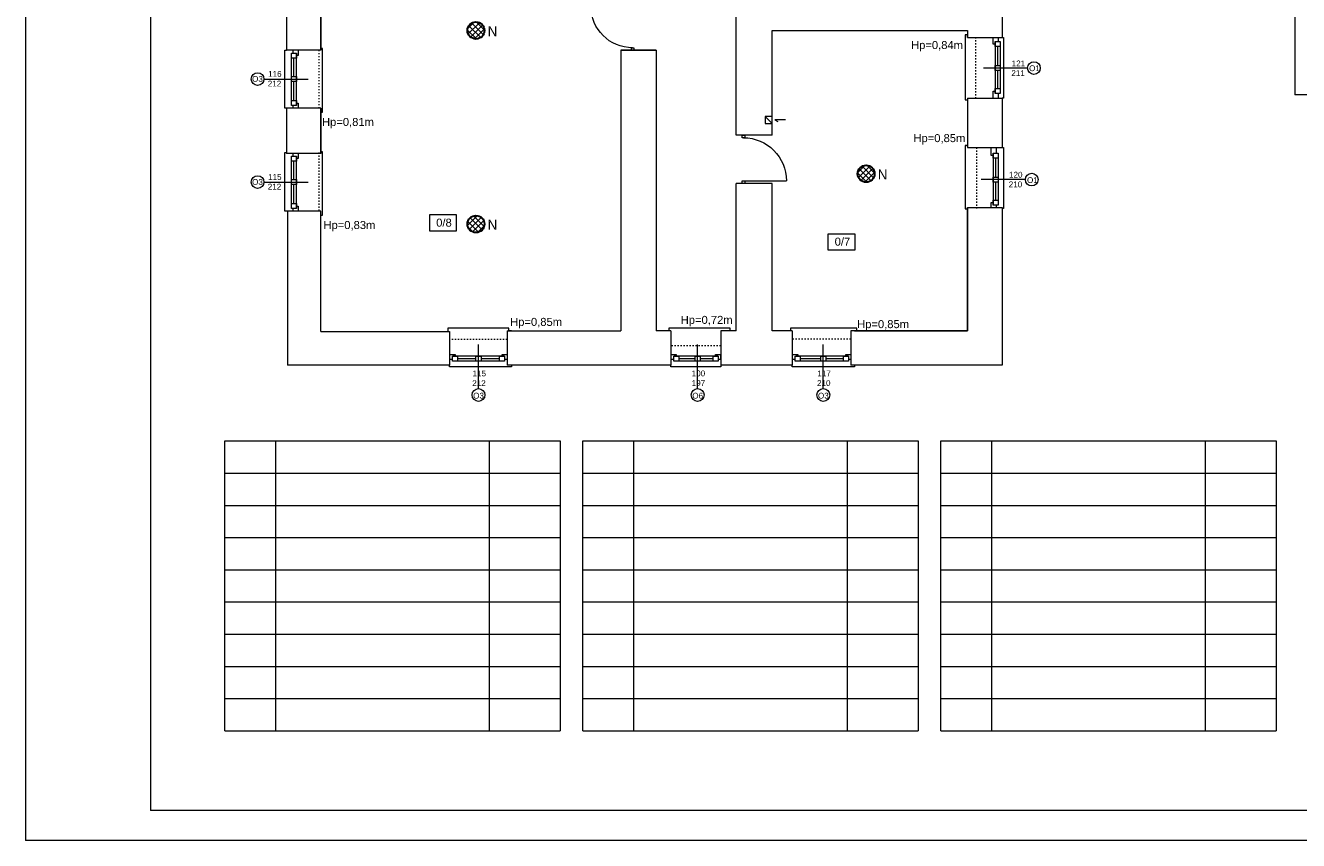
# Model space of a CAD drawing. Header units: centimetres. Extents: x 74448 to 96987, y -37016 to -10817.
# Tile 79 of 174: x 74456 to 76999, y -32452 to -30823. Entities that reach past the tile are written whole.
import ezdxf

# ---------------------------------------------------------------- set-up
doc = ezdxf.new("R2010")
doc.units = ezdxf.units.CM
doc.header["$LTSCALE"] = 0.02
doc.linetypes.add('ACAD_ISO03W100', pattern=[30, 12, -18])
doc.layers.get('0').update_dxf_attribs({"color": 8, "lineweight": 13})
for name, color, linetype, lineweight in [('02_rzuty_podstawowe linie', 8, 'Continuous', 13), ('_AUDIO', 7, 'Continuous', 18), ('_pk_tabelka', 7, 'Continuous', 15), ('LINIE PRZEKROJOWE', 8, 'Continuous', 13), ('OPISY', 8, 'Continuous', 13), ('stolarka', 8, 'Continuous', 13), ('WIDOK', 8, 'Continuous', 13)]:
    doc.layers.add(name, color=color, linetype=linetype, lineweight=lineweight)
doc.styles.get("Standard").update_dxf_attribs({"font": 'arial.ttf', "height": 12})
doc.styles.add('Tomasz_W legenda', font='TCM_____.TTF')
pattern_1 = [(45, (-5798.748, -5798.748), (-5.6126601, 5.6126601), []), (135, (-5798.748, -5798.748), (-5.6126601, -5.6126601), [])]

# ---------------------------------------------------------------- blocks, each defined once
blk = doc.blocks.new('*U3')
at = {"layer": 'stolarka', "transparency": 33554684}
blk.add_lwpolyline([(5, 0), (5, 95)], dxfattribs=at)
for points in [[(0, 2.5), (0, -2.5), (5, -2.5), (5, 2.5)], [(100, -2.5), (105, -2.5), (105, 2.5), (100, 2.5)]]:
    blk.add_lwpolyline(points, close=True, dxfattribs=at)
blk.add_arc((5, 0), 95, 0, 90, dxfattribs=at)
blk = doc.blocks.new('*U7')
at = {"layer": 'stolarka', "transparency": 33554684}
blk.add_lwpolyline([(5, 0), (5, 80)], dxfattribs=at)
for points in [[(0, 2.5), (0, -2.5), (5, -2.5), (5, 2.5)], [(85, -2.5), (90, -2.5), (90, 2.5), (85, 2.5)]]:
    blk.add_lwpolyline(points, close=True, dxfattribs=at)
blk.add_arc((5, 0), 80, 0, 90, dxfattribs=at)

msp = doc.modelspace()

# ---------------------------------------------------------------- hatches: boundary and pattern name
at = {"layer": '_AUDIO'}
h = msp.add_hatch(dxfattribs=at)
h.set_pattern_fill('ANSI37', color=256, scale=2.5)
h.set_pattern_definition(pattern_1)
h.paths.add_polyline_path([(75372.9, -30833.2, 1), (75338.9, -30833.2, 1)])
h = msp.add_hatch(dxfattribs=at)
h.set_pattern_fill('ANSI37', color=256, scale=2.5)
h.set_pattern_definition(pattern_1)
h.paths.add_polyline_path([(76152.4, -31119.5, 1), (76118.4, -31119.5, 1)])
h = msp.add_hatch(dxfattribs=at)
h.set_pattern_fill('ANSI37', color=256, scale=2.5)
h.set_pattern_definition(pattern_1)
h.paths.add_polyline_path([(75372.9, -31220, 1), (75338.9, -31220, 1)])

# ---------------------------------------------------------------- linework, layer by layer
for points in [[(76338, -30847.2), (76338, -30842.2), (76333, -30842.2), (76333, -30968.8), (76333, -30971.8), (76338, -30971.8)], [(76407, -30847.2), (76410, -30847.2), (76410, -30968.3), (76407, -30968.3)], [(74977, -30988.2), (74974, -30988.2), (74974, -30872.2), (74977, -30872.2)], [(75046, -30996.2), (75048.9, -30996.2), (75048.9, -30869.6), (75048.9, -30869.5), (75046, -30869.5)], [(75974.2, -31011.7), (75953, -31011.7), (75958.9, -31015.4)], [(74979, -31194.2), (74974, -31194.2), (74974, -31077.2), (74977, -31077.2)], [(75046, -31202.2), (75048.9, -31202.2), (75048.9, -31075.6), (75048.9, -31075.5), (75046, -31075.5)], [(76338, -31065.1), (76338, -31063.1), (76333, -31063.1), (76333, -31189.7), (76333, -31189.8), (76338, -31189.8)], [(76407, -31067.2), (76410, -31067.2), (76410, -31189.2), (76407, -31189.2)], [(75427.1, -31433.2), (75421.7, -31433.2), (75421.7, -31428.2), (75305.4, -31428.2), (75299.6, -31428.2), (75299.6, -31434.5)], [(75869, -31433.2), (75863.6, -31433.2), (75863.6, -31428.2), (75747.4, -31428.2), (75741.5, -31428.2), (75741.5, -31433.2)], [(76111.9, -31433.2), (76116.9, -31433.2), (76116.9, -31428.2), (75990.3, -31428.2), (75984.5, -31428.2), (75984.5, -31433.2)], [(75427.1, -31502.2), (75427.1, -31505.2), (75303.1, -31505.2), (75303.1, -31502.2)], [(75845.1, -31502.2), (75845.1, -31505.2), (75745, -31505.2), (75745, -31502.2)], [(76111.9, -31502.2), (76111.9, -31505.2), (75987.9, -31505.2), (75987.9, -31502.2)]]:
    msp.add_lwpolyline(points)
at = {"layer": '02_rzuty_podstawowe linie'}
for points in [[(74854, -32232.9), (74854, -31653.5)], [(74854, -31653.5), (75524.3, -31653.5)], [(74955, -31653.5), (74955, -32232.9)], [(75382.2, -31653.5), (75382.2, -32232.9)], [(75524.3, -31653.5), (75524.3, -32232.9)], [(75569.3, -31653.5), (76239.6, -31653.5)], [(75569.3, -32232.9), (75569.3, -31653.5)], [(75670.3, -31653.5), (75670.3, -32232.9)], [(76097.5, -31653.5), (76097.5, -32232.9)], [(76239.6, -31653.5), (76239.6, -32232.9)], [(76284.6, -31653.5), (76954.9, -31653.5)], [(76284.6, -31846.7), (76284.6, -31653.5)], [(76385.6, -31653.5), (76385.6, -31846.7)], [(76812.8, -31653.5), (76812.8, -31846.7)], [(76954.9, -31653.5), (76954.9, -31846.7)], [(74854, -31717.9), (75524.3, -31717.9)], [(75569.3, -31717.9), (76239.6, -31717.9)], [(76284.6, -31717.9), (76954.9, -31717.9)], [(74854, -31782.3), (75524.3, -31782.3)], [(75569.3, -31782.3), (76239.6, -31782.3)], [(76284.6, -31782.3), (76954.9, -31782.3)], [(74854, -31846.7), (75524.3, -31846.7)], [(75569.3, -31846.7), (76239.6, -31846.7)], [(76284.6, -31846.7), (76954.9, -31846.7)], [(76284.6, -32232.9), (76284.6, -31846.7)], [(76284.6, -31846.7), (76954.9, -31846.7)], [(76385.6, -31846.7), (76385.6, -32232.9)], [(76812.8, -31846.7), (76812.8, -32232.9)], [(76954.9, -31846.7), (76954.9, -32232.9)], [(74854, -31911), (75524.3, -31911)], [(75569.3, -31911), (76239.6, -31911)], [(76284.6, -31911), (76954.9, -31911)], [(74854, -31975.4), (75524.3, -31975.4)], [(75569.3, -31975.4), (76239.6, -31975.4)], [(76284.6, -31975.4), (76954.9, -31975.4)], [(74854, -32039.8), (75524.3, -32039.8)], [(75569.3, -32039.8), (76239.6, -32039.8)], [(76284.6, -32039.8), (76954.9, -32039.8)], [(74854, -32104.2), (75524.3, -32104.2)], [(75569.3, -32104.2), (76239.6, -32104.2)], [(76284.6, -32104.2), (76954.9, -32104.2)], [(74854, -32168.6), (75524.3, -32168.6)], [(75569.3, -32168.6), (76239.6, -32168.6)], [(76284.6, -32168.6), (76954.9, -32168.6)], [(74854, -32232.9), (75524.3, -32232.9)], [(75569.3, -32232.9), (76239.6, -32232.9)], [(76284.6, -32232.9), (76954.9, -32232.9)]]:
    msp.add_lwpolyline(points, dxfattribs=at)
at = {"layer": '_AUDIO', "lineweight": 30}
for centre in [(75355.9, -30833.2), (76135.4, -31119.5), (75355.9, -31220)]:
    msp.add_circle(centre, 17, dxfattribs=at)
at = {"layer": '_pk_tabelka', "color": 7, "ltscale": 3}
for p, q in [((74455.7, -28252.2), (74455.7, -32452.2)), ((74705.7, -28312.2), (74705.7, -32392.2)), ((82805.7, -32392.2), (74705.7, -32392.2)), ((82865.7, -32452.2), (74455.7, -32452.2))]:
    msp.add_line(p, q, dxfattribs=at)
at = {"layer": 'LINIE PRZEKROJOWE'}
for points in [[(75876, -31042.2), (75876, -30229.2)], [(76407, -30747.2), (76407, -30847.2)], [(74977, -30794.2), (74977, -30872.2)], [(75046, -30872.2), (75046, -30794.2), (74977, -30794.2)], [(75046, -30794.2), (75046, -30872.2)], [(76992, -30781.9), (76992, -30961.5)], [(75948, -31042.2), (75948, -30833.2), (76338, -30833.2)], [(76338, -30833.2), (76338, -30847.2)], [(76338, -30833.2), (76338, -30847.2)], [(76338, -30833.2), (76338, -30847.2), (76407, -30847.2)], [(76338, -30833.2), (76338, -30847.2)], [(75046, -30872.2), (74977, -30872.2)], [(75716, -30872.2), (75645, -30872.2)], [(75645, -30872.2), (75645, -31433.2)], [(75645, -30872.2), (75716, -30872.2)], [(75716, -30872.2), (75716, -31433.2)], [(76338, -30968.2), (76338, -31026.2)], [(76338, -30968.2), (76407, -30968.2)], [(76338, -30968.2), (76338, -31067.2)], [(76407, -30968.2), (76407, -31067.2)], [(77230, -30961.5), (76992, -30961.5)], [(74977, -30988.2), (74977, -31079.2)], [(75046, -31079.2), (75046, -30988.2), (74977, -30988.2)], [(75046, -30988.2), (75046, -31079.2)], [(75948, -31004.8), (75934, -31004.8), (75934, -31018.8), (75948, -31018.8)], [(75934, -31004.8), (75948, -31018.8)], [(76338, -31026.2), (76338, -31067.2), (76407, -31067.2)], [(75948, -31042.2), (75876, -31042.2)], [(75046, -31079.2), (74977, -31079.2)], [(76338, -31062.5), (76338, -31067.2)], [(75876, -31433.2), (75876, -31139.2)], [(75948, -31433.2), (75948, -31139.2), (75876, -31139.2)], [(75987.9, -31433.2), (75948, -31433.2), (75948, -31139.2)], [(74979, -31194.2), (74979, -31502.2)], [(75046, -31434.5), (75046, -31194.2), (74979, -31194.2)], [(76407, -31187.2), (76407, -31502.2), (76104.9, -31502.2)], [(76111.9, -31433.2), (76338, -31433.2), (76338, -31187.2)], [(76338, -31187.2), (76338, -31433.2), (76111.9, -31433.2)], [(76338, -31187.2), (76338, -31433.2), (76114.4, -31433.2)], [(76338, -31187.2), (76407, -31187.2)], [(76338, -31225.5), (76338, -31258.5)], [(76407, -31225.5), (76407, -31343.6)], [(75046, -31434.5), (75303.1, -31434.5), (75303.1, -31502.2)], [(75418.1, -31433.2), (75645, -31433.2)], [(75418.1, -31433.2), (75418.1, -31502.2)], [(75745, -31433.2), (75716, -31433.2)], [(75745, -31433.2), (75745, -31502.2)], [(75876, -31433.2), (75845, -31433.2)], [(75876, -31433.2), (75845, -31433.2), (75845, -31502.2)], [(75987.9, -31433.2), (75948, -31433.2)], [(75987.9, -31433.2), (75987.9, -31502.2)], [(76331, -31433.2), (76104.9, -31433.2), (76104.9, -31502.2)], [(76338, -31433.2), (76111.9, -31433.2)], [(75303.1, -31502.2), (74979, -31502.2)], [(75745, -31502.2), (75418.1, -31502.2)], [(75987.9, -31502.2), (75845, -31502.2)]]:
    msp.add_lwpolyline(points, dxfattribs=at)
at = {"layer": 'OPISY'}
for points in [[(74932.2, -30930.2), (75020.3, -30930.2)], [(76457.9, -30908.4), (76369.8, -30908.4)], [(76453.7, -31131.1), (76365.6, -31131.1)], [(74932.2, -31136.2), (75020.3, -31136.2)], [(75360.9, -31549), (75360.9, -31460.9)], [(75798.8, -31549), (75798.8, -31460.9)], [(76049.9, -31549), (76049.9, -31460.9)]]:
    msp.add_lwpolyline(points, dxfattribs=at)
for points in [[(75263.7, -31201.3), (75316.5, -31201.3), (75316.5, -31234.3), (75263.7, -31234.3)], [(76059.8, -31239.3), (76112.6, -31239.3), (76112.6, -31272.3), (76059.8, -31272.3)]]:
    msp.add_lwpolyline(points, close=True, dxfattribs=at)
for centre in [(76470.6, -30908.4), (74919.5, -30930.2), (74919.5, -31136.2), (76466.4, -31131.1), (75360.9, -31561.7), (75798.8, -31561.7), (76049.9, -31561.7)]:
    msp.add_circle(centre, 12.7, dxfattribs=at)
at = {"layer": 'stolarka'}
for points in [[(76393.2, -30860.4), (76389.5, -30860.4), (76389.5, -30847.2), (76399.5, -30847.2), (76399.5, -30855.4)], [(76393.2, -30855.4), (76393.2, -30959.4)], [(76403.2, -30855.4), (76403.2, -30959.4)], [(74987, -30983.2), (74987, -30879.2)], [(74990.6, -30878.2), (74990.6, -30872.2)], [(75000.6, -30872.2), (75000.6, -30883.2), (74997, -30883.2)], [(74997, -30983.2), (74997, -30879.2)], [(76398.2, -30865.4), (76398.2, -30903.4)], [(74992, -30925.2), (74992, -30888.2)], [(76398.2, -30913.4), (76398.2, -30949.4)], [(74992, -30973.2), (74992, -30935.2)], [(76389.5, -30968.2), (76389.5, -30954.4), (76393.2, -30954.4)], [(74997, -30978.2), (75000.6, -30978.2), (75000.6, -30988.2), (74990.6, -30988.2), (74990.6, -30983.2)], [(76399.5, -30959.4), (76399.5, -30968.2)], [(74990.6, -31084.2), (74990.6, -31079.2)], [(75000.6, -31079.2), (75000.6, -31089.2), (74997, -31089.2)], [(76389, -31083.1), (76385.3, -31083.1), (76385.3, -31067.2), (76395.3, -31067.2), (76395.3, -31078.1)], [(76389, -31078.1), (76389, -31182.1)], [(74987, -31189.2), (74987, -31085.2)], [(74992, -31131.2), (74992, -31094.2)], [(74997, -31189.2), (74997, -31085.2)], [(76394, -31088.1), (76394, -31126.1)], [(76399, -31088.1), (76399, -31182.1)], [(74992, -31179.2), (74992, -31141.2)], [(76394, -31136.1), (76394, -31172.1)], [(74997, -31184.2), (75000.6, -31184.2), (75000.6, -31194.2), (74990.6, -31194.2), (74990.6, -31189.2)], [(76385.3, -31187.2), (76385.3, -31177.1), (76389, -31177.1)], [(76395.3, -31182.1), (76395.3, -31187.2)], [(75303.1, -31480.6), (75314.1, -31480.6), (75314.1, -31484.2)], [(75309.1, -31490.6), (75303.1, -31490.6)], [(75413.1, -31484.2), (75309.1, -31484.2)], [(75355.9, -31489.2), (75319.1, -31489.2)], [(75403.1, -31489.2), (75365.9, -31489.2)], [(75408.1, -31484.2), (75408.1, -31480.6), (75418.1, -31480.6), (75418.1, -31490.6), (75413.1, -31490.6)], [(75745, -31480.6), (75756, -31480.6), (75756, -31484.2)], [(75751, -31490.6), (75745, -31490.6)], [(75839.6, -31484.2), (75751, -31484.2)], [(75793.8, -31489.2), (75761, -31489.2)], [(75829.6, -31489.2), (75803.8, -31489.2)], [(75834.6, -31484.2), (75834.6, -31480.6), (75844.6, -31480.6), (75844.6, -31490.6), (75839.6, -31490.6)], [(75987.9, -31480.6), (75998.9, -31480.6), (75998.9, -31484.2)], [(75993.9, -31490.6), (75987.9, -31490.6)], [(76099.9, -31484.2), (75995.9, -31484.2)], [(76044.9, -31489.2), (76003.9, -31489.2)], [(76089.9, -31489.2), (76054.9, -31489.2)], [(76094.9, -31484.2), (76094.9, -31480.6), (76104.9, -31480.6), (76104.9, -31490.6), (76099.9, -31490.6)], [(75413.1, -31494.2), (75318.1, -31494.2)], [(75839.6, -31494.2), (75760, -31494.2)], [(76099.9, -31494.2), (76002.9, -31494.2)]]:
    msp.add_lwpolyline(points, dxfattribs=at)
for points in [[(76403.2, -30855.4), (76403.2, -30865.4), (76393.2, -30865.4), (76393.2, -30855.4)], [(74987, -30888.2), (74987, -30878.2), (74997, -30878.2), (74997, -30888.2)], [(76403.2, -30903.4), (76403.2, -30913.4), (76393.2, -30913.4), (76393.2, -30903.4)], [(74987, -30935.2), (74987, -30925.2), (74997, -30925.2), (74997, -30935.2)], [(76403.2, -30949.4), (76403.2, -30959.4), (76393.2, -30959.4), (76393.2, -30949.4)], [(74987, -30983.2), (74987, -30973.2), (74997, -30973.2), (74997, -30983.2)], [(74987, -31094.2), (74987, -31084.2), (74997, -31084.2), (74997, -31094.2)], [(76399, -31078.1), (76399, -31088.1), (76389, -31088.1), (76389, -31078.1)], [(74987, -31141.2), (74987, -31131.2), (74997, -31131.2), (74997, -31141.2)], [(76399, -31126.1), (76399, -31136.1), (76389, -31136.1), (76389, -31126.1)], [(74987, -31189.2), (74987, -31179.2), (74997, -31179.2), (74997, -31189.2)], [(76399, -31172.1), (76399, -31182.1), (76389, -31182.1), (76389, -31172.1)], [(75319.1, -31494.2), (75309.1, -31494.2), (75309.1, -31484.2), (75319.1, -31484.2)], [(75365.9, -31494.2), (75355.9, -31494.2), (75355.9, -31484.2), (75365.9, -31484.2)], [(75413.1, -31494.2), (75403.1, -31494.2), (75403.1, -31484.2), (75413.1, -31484.2)], [(75761, -31494.2), (75751, -31494.2), (75751, -31484.2), (75761, -31484.2)], [(75803.8, -31494.2), (75793.8, -31494.2), (75793.8, -31484.2), (75803.8, -31484.2)], [(75839.6, -31494.2), (75829.6, -31494.2), (75829.6, -31484.2), (75839.6, -31484.2)], [(76003.9, -31494.2), (75993.9, -31494.2), (75993.9, -31484.2), (76003.9, -31484.2)], [(76054.9, -31494.2), (76044.9, -31494.2), (76044.9, -31484.2), (76054.9, -31484.2)], [(76099.9, -31494.2), (76089.9, -31494.2), (76089.9, -31484.2), (76099.9, -31484.2)]]:
    msp.add_lwpolyline(points, close=True, dxfattribs=at)
at = {"layer": 'WIDOK', "linetype": 'ACAD_ISO03W100', "ltscale": 10}
for points in [[(76353.8, -30846.7), (76353.8, -30967.7)], [(75042.1, -30872.2), (75042.1, -30989.2)], [(75042.1, -31077.2), (75042.1, -31194.2)], [(76356, -31067.2), (76356, -31189.2)], [(75418.1, -31450.5), (75303.1, -31450.5)], [(75845, -31463.2), (75745, -31463.2)], [(76104.9, -31450.2), (75987.9, -31450.2)]]:
    msp.add_lwpolyline(points, dxfattribs=at)

# ---------------------------------------------------------------- block references
at = {"layer": 'stolarka', "transparency": 33554684}
for name, p, xscale, yscale, zscale, rotation in [('*U3', (75668.8, -30780.2), -0.876163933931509, 0.876163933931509, 0.876163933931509, 90.00000000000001), ('*U7', (75890.1, -31139.2), -1.077777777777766, 1.077777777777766, 1.077777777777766, 270)]:
    msp.add_blockref(name, p, dxfattribs=dict(at, xscale=xscale, yscale=yscale, zscale=zscale, rotation=rotation))

# ---------------------------------------------------------------- texts
at = {"layer": '_AUDIO', "char_height": 20, "width": 16.573, "attachment_point": 1, "style": 'Tomasz_W legenda'}
for insert in [(75379.2, -30824.7), (76158.7, -31111), (75379.2, -31211.6)]:
    msp.add_mtext('N', dxfattribs=dict(at, insert=insert))
at = {"layer": 'OPISY', "ltscale": 0.15}
for s, p in [('Hp=0,84m', (76225.2, -30870.3)), ('Hp=0,81m', (75048.2, -31024)), ('Hp=0,85m', (76229.9, -31056.3)), ('Hp=0,83m', (75051.1, -31230)), ('Hp=0,85m', (75424.1, -31423.6)), ('Hp=0,72m', (75764.9, -31419.6)), ('Hp=0,85m', (76117.4, -31428.1))]:
    msp.add_text(s, height=16, dxfattribs=at).set_placement(p)
at = {"layer": 'OPISY'}
for s, insert, char_height, width, attachment_point in [('\\pi-2.4943;O1', (76463.5, -30914.6), 11.574, 12.831, 7), ('\\pi-3.6114;O3', (74912.1, -30935.9), 11.574, 12.831, 7), ('\\pi-3.6114;O3', (74912.1, -31141.9), 11.574, 12.831, 7), ('\\pi-2.4943;O1', (76459.4, -31138.1), 11.574, 12.831, 7), ('{\\fArial|b0|i0|c238|p34;0/8}', (75276.4, -31209.2), 16, 260.963, 1), ('{\\fArial|b0|i0|c238|p34;0/7}', (76072.6, -31247.2), 16, 260.963, 1), ('\\pi-3.6114;O3', (75353.8, -31569), 11.574, 12.831, 7), ('\\pi-3.6074;O6', (75791.7, -31569), 11.574, 12.831, 7), ('\\pi-3.6114;O3', (76042.8, -31569), 11.574, 12.831, 7)]:
    msp.add_mtext(s, dxfattribs=dict(at, insert=insert, char_height=char_height, width=width, attachment_point=attachment_point))
at = {"layer": 'stolarka', "char_height": 11.574, "width": 12.831, "attachment_point": 7}
for s, insert in [('\\pi-4.7088;121\\P\\pi-5.3522;211', (76431, -30924.1)), ('\\pi-5.822;116\\P\\pi-6.4102;212', (74946.3, -30945.1)), ('\\pi-5.8694;115\\P\\pi-6.4102;212', (74946.3, -31151.1)), ('\\pi-5.8062;120\\P\\pi-6.4496;210', (76426.8, -31146.7)), ('\\pi-5.8694;115\\P\\pi-6.4102;212', (75354.8, -31543.8)), ('\\pi-5.8062;100\\P\\pi-5.8259;197', (75792.7, -31543.8)), ('\\pi-5.8259,t5.7481;117\\P\\pi-6.4496,tz;210', (76043.8, -31543.8))]:
    msp.add_mtext(s, dxfattribs=dict(at, insert=insert))

doc.saveas('drawing.dxf')
